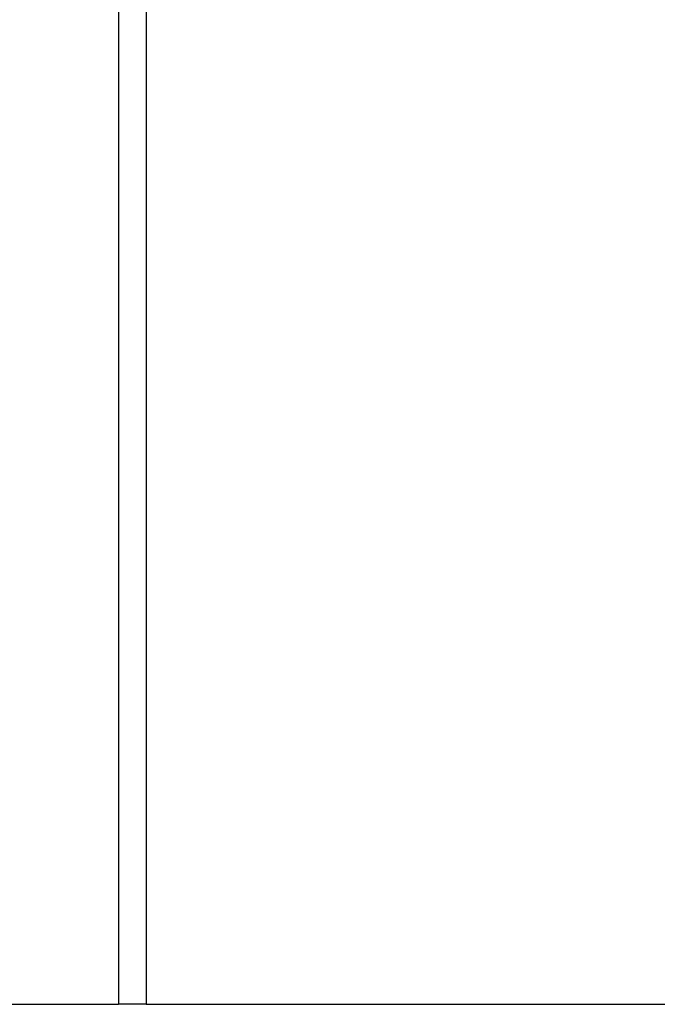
# Model space of a CAD drawing. Header units: millimetres. Extents: x 0 to 420, y 0 to 297.
# Tile 22 of 79: x 114.28 to 117.18, y 201.83 to 206.31. Entities that reach past the tile are written whole.
import ezdxf

# ---------------------------------------------------------------- set-up
doc = ezdxf.new("R2010")
doc.units = ezdxf.units.MM

msp = doc.modelspace()

# ---------------------------------------------------------------- linework, layer by layer
at = {"color": 7, "linetype": 'Continuous', "lineweight": 25}
for p, q in [((114.72652, 233.2057), (114.72652, 201.8307)), ((114.85152, 233.2057), (114.85152, 201.8307)), ((113.93402, 201.8307), (114.72652, 201.8307)), ((114.85152, 201.8307), (114.72652, 201.8307)), ((114.85152, 201.8307), (120.07652, 201.8307))]:
    msp.add_line(p, q, dxfattribs=at)

doc.saveas('drawing.dxf')
